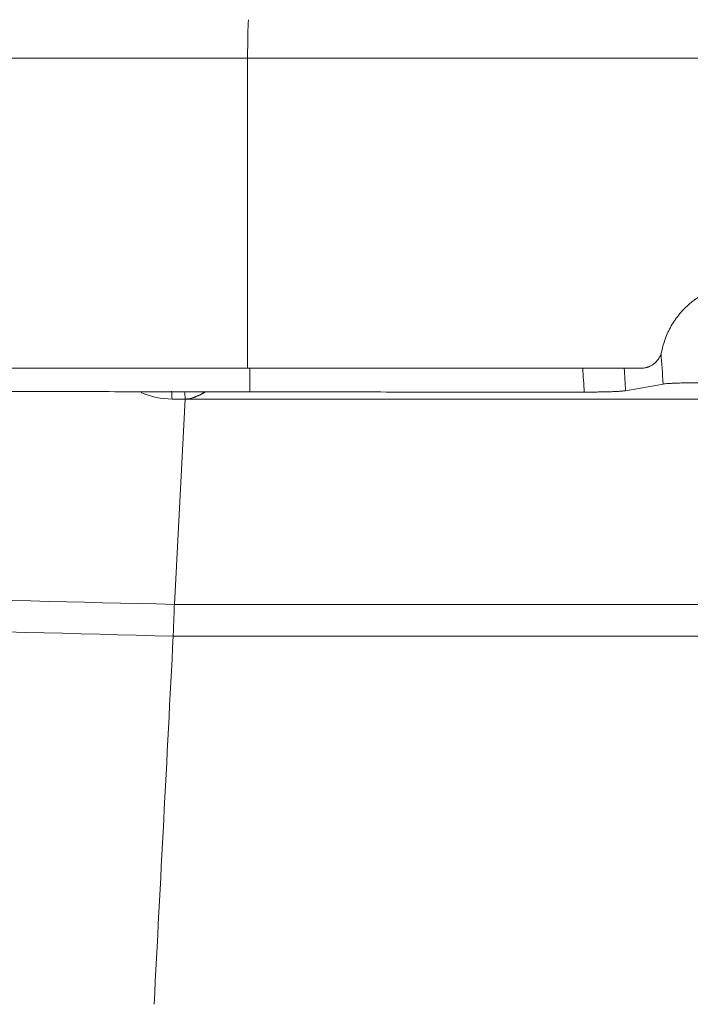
# Model space of a CAD drawing. Header units: millimetres. Extents: x -8 to 594, y 0 to 420.
# Tile 208 of 249: x 467.46 to 475.35, y 115.51 to 127.09. Entities that reach past the tile are written whole.
import ezdxf

# ---------------------------------------------------------------- set-up
doc = ezdxf.new("R2010")
doc.units = ezdxf.units.MM
doc.layers.add('1', color=7, linetype='Continuous', true_color=0xffffff)
doc.styles.add('Calibri', font='txt')
doc.dimstyles.get("Standard").update_dxf_attribs({"dimtxt": 0.18, "dimasz": 0.18, "dimexe": 0.18, "dimexo": 0.0625, "dimgap": 0.09, "dimtad": 0, "dimtih": 1, "dimtoh": 1, "dimdec": 4, "dimzin": 0, "dimdsep": 46, "dimtxsty": 'Standard', "dimcen": 0.09, "dimadec": 0, "dimazin": 0, "dimtfac": 1, "dimtdec": 4, "dimtofl": 0, "dimtmove": 0, "dimatfit": 3, "dimfxl": 0, "dimtolj": 1, "dimtzin": 0, "dimarcsym": 0})

# ---------------------------------------------------------------- blocks, each defined once
blk = doc.blocks.new('_U3')
at = {"layer": '1', "color": 18, "lineweight": 13}
for p, q in [((461.141, 119.783), (461.141, 87.858)), ((494.16, 119.783), (494.16, 87.858)), ((452.391, 89.858), (465.644, 89.858)), ((502.91, 89.858), (489.657, 89.858))]:
    blk.add_line(p, q, dxfattribs=at)
at = {"layer": '1', "color": 18}
for points in [[(461.141, 89.858), (457.641, 88.92), (457.641, 90.796)], [(494.16, 89.858), (497.66, 90.796), (497.66, 88.92)]]:
    blk.add_solid(points, dxfattribs=at)
at = {"layer": '1', "color": 18, "linetype": 'Continuous', "lineweight": 13, "char_height": 3.5, "attachment_point": 7, "line_spacing_factor": 1.399613, "style": 'Calibri'}
for s, insert in [('\\fCalibri|b0|i0;\\W1.0000;0.7', (467.33, 86.861)), ('\\fCalibri|b0|i0;\\W1.0000;CTRS', (477.48, 86.861)), ('\\fCalibri|b0|i0;\\W1.0000;AFT TIE DOWNS', (460.134, 79.816))]:
    blk.add_mtext(s, dxfattribs=dict(at, insert=insert))
blk = doc.blocks.new('_U4')
at = {"layer": '1', "color": 18, "lineweight": 13}
for p, q in [((441.596, 117.449), (441.596, 177.888)), ((513.705, 117.449), (513.705, 177.888)), ((441.596, 175.888), (471.215, 175.888)), ((513.705, 175.888), (483.668, 175.888))]:
    blk.add_line(p, q, dxfattribs=at)
at = {"layer": '1', "color": 18}
for points in [[(441.596, 175.888), (445.096, 176.826), (445.096, 174.951)], [(513.705, 175.888), (510.205, 174.951), (510.205, 176.826)]]:
    blk.add_solid(points, dxfattribs=at)
at = {"layer": '1', "color": 18, "linetype": 'Continuous', "lineweight": 13, "char_height": 3.5, "attachment_point": 7, "line_spacing_factor": 1.399613, "style": 'Calibri'}
for s, insert in [('\\fCalibri|b0|i0;\\W1.0000;1.44', (472.901, 172.905)), ('\\fCalibri|b0|i0;\\W1.0000;DEFLATED TUBE WIDTH', (451.417, 165.895))]:
    blk.add_mtext(s, dxfattribs=dict(at, insert=insert))

msp = doc.modelspace()

# ---------------------------------------------------------------- linework, layer by layer
at = {"layer": '1', "color": 155, "linetype": 'Continuous', "lineweight": 18}
for p, q in [((474.585, 122.73), (475.026, 122.808)), ((469.278, 120.216), (469.405, 122.632))]:
    msp.add_line(p, q, dxfattribs=at)
at = {"layer": '1', "color": 155, "linetype": 'Continuous', "lineweight": 13}
for p, q in [((469.251, 122.632), (469.405, 122.632)), ((469.405, 122.632), (485.896, 122.632))]:
    msp.add_line(p, q, dxfattribs=at)
msp.add_arc((469.251, 123.532), 0.9, 246.1848, 270, dxfattribs=at)
msp.add_ellipse((469.176, 122.494), major_axis=(0, 0.5), ratio=0.156434, start_param=4.991642, end_param=5.187674, dxfattribs=at)
for points, knots in [([(470.14, 126.642), (470.14, 126.764), (470.141, 126.881), (470.145, 127.046), (470.148, 127.094), (470.15, 127.094)], [0, 0, 0, 0, 0.5, 0.5, 1, 1, 1, 1]), ([(470.14, 126.642), (469.898, 126.642), (469.656, 126.642), (469.354, 126.642), (469.293, 126.642), (469.173, 126.642), (469.112, 126.642), (468.931, 126.642), (468.81, 126.642), (468.206, 126.642), (467.723, 126.642), (466.759, 126.643), (466.278, 126.643), (465.676, 126.644), (465.496, 126.644), (465.316, 126.644), (465.196, 126.644), (465.136, 126.644), (464.836, 126.644), (464.596, 126.645), (463.877, 126.646), (463.4, 126.646), (462.447, 126.648), (461.972, 126.649), (461.024, 126.65), (460.551, 126.651), (459.609, 126.653), (459.139, 126.654), (458.67, 126.655)], [0, 0, 0, 0, 0.0625, 0.0625, 0.078125, 0.078125, 0.09375, 0.09375, 0.125, 0.125, 0.25, 0.25, 0.375, 0.375, 0.40625, 0.421875, 0.421875, 0.4375, 0.4375, 0.5, 0.5, 0.625, 0.625, 0.75, 0.75, 0.875, 0.875, 1, 1, 1, 1]), ([(477.65, 126.642), (477.494, 126.642), (477.337, 126.642), (477.025, 126.642), (476.868, 126.642), (476.399, 126.642), (476.086, 126.642), (475.147, 126.642), (474.521, 126.642), (473.582, 126.642), (473.269, 126.642), (472.643, 126.642), (472.33, 126.642), (471.704, 126.642), (471.392, 126.642), (470.766, 126.642), (470.453, 126.642), (470.14, 126.642)], [0, 0, 0, 0, 0.0625, 0.0625, 0.125, 0.125, 0.25, 0.25, 0.5, 0.5, 0.625, 0.625, 0.75, 0.75, 0.875, 0.875, 1, 1, 1, 1]), ([(469.278, 120.216), (467.026, 120.27), (464.773, 120.325), (460.268, 120.441), (458.015, 120.5), (455.762, 120.562)], [0, 0, 0, 0, 0.5, 0.5, 1, 1, 1, 1]), ([(455.37, 120.223), (457.686, 120.155), (460.002, 120.089), (464.634, 119.963), (466.949, 119.902), (469.265, 119.842)], [0, 0, 0, 0, 0.5, 0.5, 1, 1, 1, 1])]:
    msp.add_open_spline(points, degree=3, knots=knots, dxfattribs=at)
for points in [[(470.14, 122.994), (470.14, 124.21), (470.14, 125.426), (470.14, 126.642)], [(475.026, 122.808), (475.018, 122.93), (475.01, 123.052), (475.002, 123.174)], [(470.166, 122.994), (470.166, 122.901), (470.166, 122.809), (470.166, 122.716)], [(474.099, 122.713), (474.093, 122.807), (474.086, 122.9), (474.08, 122.994)], [(474.568, 122.994), (474.574, 122.906), (474.579, 122.818), (474.585, 122.73)], [(486.023, 120.216), (480.441, 120.216), (474.86, 120.216), (469.278, 120.216)], [(469.265, 119.842), (474.855, 119.842), (480.446, 119.842), (486.036, 119.842)]]:
    msp.add_open_spline(points, degree=3, dxfattribs=at)
at = {"layer": '1', "color": 155, "linetype": 'Continuous', "lineweight": 18}
for points, knots in [([(475.99, 123.994), (475.961, 123.994), (475.932, 123.993), (475.875, 123.988), (475.819, 123.98), (475.763, 123.968), (475.722, 123.957), (475.708, 123.953), (475.687, 123.947), (475.677, 123.944), (475.667, 123.94), (475.66, 123.938), (475.657, 123.937), (475.626, 123.926), (475.6, 123.915), (475.548, 123.891), (475.497, 123.866), (475.449, 123.835), (475.414, 123.811), (475.402, 123.803), (475.385, 123.79), (475.379, 123.786), (475.37, 123.779), (475.368, 123.777), (475.362, 123.772), (475.337, 123.752), (475.313, 123.731), (475.272, 123.691), (475.233, 123.65), (475.198, 123.605), (475.173, 123.571), (475.164, 123.559), (475.153, 123.541), (475.149, 123.535), (475.143, 123.526), (475.141, 123.523), (475.137, 123.517), (475.12, 123.489), (475.105, 123.461), (475.08, 123.41), (475.057, 123.358), (475.039, 123.304), (475.026, 123.263), (475.023, 123.25), (475.018, 123.229), (475.016, 123.222), (475.013, 123.208), (475.011, 123.201), (475.01, 123.194)], [0, 0, 0, 0, 0.0625, 0.0625, 0.125, 0.1875, 0.1875, 0.21875, 0.21875, 0.234375, 0.242187, 0.242187, 0.25, 0.25, 0.3125, 0.3125, 0.375, 0.4375, 0.4375, 0.46875, 0.46875, 0.484375, 0.484375, 0.492187, 0.492187, 0.5, 0.5625, 0.5625, 0.625, 0.6875, 0.6875, 0.71875, 0.71875, 0.734375, 0.734375, 0.742187, 0.742187, 0.75, 0.8125, 0.8125, 0.875, 0.9375, 0.9375, 0.96875, 0.96875, 0.984375, 0.984375, 1, 1, 1, 1]), ([(474.765, 122.994), (474.772, 122.994), (474.779, 122.994), (474.793, 122.995), (474.808, 122.997), (474.821, 123), (474.832, 123.003), (474.837, 123.004), (474.842, 123.006), (474.846, 123.007), (474.847, 123.008), (474.856, 123.011), (474.869, 123.016), (474.888, 123.026), (474.9, 123.033), (474.909, 123.039), (474.913, 123.043), (474.918, 123.046), (474.92, 123.048), (474.922, 123.049), (474.929, 123.055), (474.939, 123.064), (474.954, 123.08), (474.963, 123.091), (474.969, 123.1), (474.971, 123.103), (474.975, 123.109), (474.977, 123.112), (474.983, 123.121), (474.986, 123.127), (474.992, 123.14), (474.998, 123.153), (475.003, 123.166), (475.007, 123.18), (475.008, 123.187), (475.01, 123.194)], [0, 0, 0, 0, 0.0625, 0.0625, 0.125, 0.1875, 0.1875, 0.21875, 0.234375, 0.234375, 0.25, 0.25, 0.3125, 0.375, 0.4375, 0.4375, 0.46875, 0.484375, 0.484375, 0.5, 0.5, 0.5625, 0.625, 0.6875, 0.6875, 0.71875, 0.71875, 0.75, 0.75, 0.8125, 0.8125, 0.875, 0.9375, 0.9375, 1, 1, 1, 1]), ([(458.561, 122.994), (459.035, 122.994), (459.511, 122.994), (460.465, 122.994), (460.943, 122.994), (461.901, 122.994), (462.381, 122.994), (463.104, 122.994), (463.345, 122.994), (463.707, 122.994), (463.888, 122.994), (464.069, 122.994), (464.19, 122.994), (464.25, 122.994), (464.795, 122.994), (465.279, 122.994), (466.249, 122.994), (466.734, 122.994), (467.705, 122.994), (468.678, 122.994), (469.652, 122.994), (470.14, 122.994)], [0, 0, 0, 0, 0.125, 0.125, 0.25, 0.25, 0.375, 0.375, 0.4375, 0.4375, 0.46875, 0.484375, 0.484375, 0.5, 0.5, 0.625, 0.625, 0.75, 0.75, 0.875, 1, 1, 1, 1]), ([(474.765, 122.994), (474.379, 122.994), (473.994, 122.994), (473.223, 122.994), (472.838, 122.994), (471.682, 122.994), (470.911, 122.994), (470.14, 122.994)], [0, 0, 0, 0, 0.25, 0.25, 0.5, 0.5, 1, 1, 1, 1]), ([(458.542, 122.783), (458.716, 122.781), (459.065, 122.777), (459.59, 122.772), (460.116, 122.767), (460.642, 122.762), (461.169, 122.758), (461.696, 122.753), (462.224, 122.749), (462.753, 122.745), (463.282, 122.742), (463.811, 122.738), (464.34, 122.735), (464.87, 122.732), (465.4, 122.73), (465.93, 122.727), (466.46, 122.725), (466.99, 122.723), (467.52, 122.721), (468.049, 122.72), (468.579, 122.718), (469.108, 122.717), (469.637, 122.717), (469.99, 122.716), (470.166, 122.716)], [0, 0, 0, 0, 0.045875, 0.091712, 0.137511, 0.183271, 0.228992, 0.274674, 0.320317, 0.365919, 0.411482, 0.457004, 0.502485, 0.547925, 0.593324, 0.638681, 0.683996, 0.729269, 0.774499, 0.819687, 0.864831, 0.909931, 0.954988, 1, 1, 1, 1]), ([(475.026, 122.808), (475.034, 122.809), (475.048, 122.811), (475.086, 122.814), (475.131, 122.817), (475.177, 122.819), (475.219, 122.82), (475.256, 122.821), (475.295, 122.822), (475.335, 122.822), (475.377, 122.823), (475.419, 122.823), (475.448, 122.823), (475.462, 122.823)], [0, 0, 0, 0, 0.131719, 0.258909, 0.381622, 0.499917, 0.570588, 0.64149, 0.712639, 0.78405, 0.855738, 0.927716, 1, 1, 1, 1]), ([(469.405, 122.632), (469.415, 122.632), (469.436, 122.633), (469.468, 122.638), (469.493, 122.645), (469.512, 122.651), (469.528, 122.657), (469.557, 122.668), (469.598, 122.688), (469.63, 122.707), (469.647, 122.717)], [0, 0, 0, 0, 0.116625, 0.240802, 0.373409, 0.421874, 0.470862, 0.570486, 0.776525, 1, 1, 1, 1]), ([(470.166, 122.716), (470.494, 122.716), (471.151, 122.715), (472.138, 122.714), (473.121, 122.714), (473.775, 122.714), (474.099, 122.713)], [0, 0, 0, 0, 0.24974, 0.501536, 0.75268, 1, 1, 1, 1]), ([(474.099, 122.713), (474.115, 122.713), (474.147, 122.713), (474.194, 122.714), (474.241, 122.714), (474.286, 122.715), (474.329, 122.716), (474.37, 122.717), (474.417, 122.718), (474.468, 122.72), (474.519, 122.723), (474.56, 122.726), (474.577, 122.729), (474.585, 122.73)], [0, 0, 0, 0, 0.072304, 0.144298, 0.215996, 0.287412, 0.358561, 0.429459, 0.500121, 0.618387, 0.741084, 0.868271, 1, 1, 1, 1]), ([(469.265, 119.842), (469.266, 119.873), (469.268, 119.934), (469.271, 120.028), (469.275, 120.121), (469.277, 120.185), (469.278, 120.216)], [0, 0, 0, 0, 0.253205, 0.504272, 0.753203, 1, 1, 1, 1])]:
    msp.add_open_spline(points, degree=3, knots=knots, dxfattribs=at)
for points in [[(469.405, 122.632), (469.404, 122.662), (469.402, 122.692), (469.399, 122.72)], [(469.635, 122.715), (469.557, 122.669), (469.481, 122.635), (469.405, 122.632)], [(469.04, 115.512), (469.115, 116.956), (469.19, 118.399), (469.265, 119.842)]]:
    msp.add_open_spline(points, degree=3, dxfattribs=at)

# ---------------------------------------------------------------- dimensions: what is measured, and where the dimension line sits
at = {"layer": '1', "color": 18, "linetype": 'Continuous', "lineweight": 13}
for base, p1, p2, text, override, picture, middle in [((513.705, 175.888), (441.596, 117.449), (513.705, 117.449), ' <> \\P\\fCalibri|b0|i0;\\C18;{\\H1.00x;\\fCalibri|b0|i0;DEFLATED TUBE WIDTH\\fCalibri|b0|i0;}\\C18;', {"dimtxt": 3.5, "dimasz": 3.5, "dimexe": 2, "dimexo": 0, "dimgap": 1.5, "dimtih": 0, "dimtoh": 0, "dimdec": 2, "dimlfac": 0.02, "dimdsep": 46, "dimlunit": 2, "dimtxsty": 'Calibri', "dimsah": 1, "dimse1": 0, "dimse2": 0, "dimsd1": 0, "dimsd2": 0, "dimclrd": 18, "dimclre": 18, "dimclrt": 18, "dimtol": 0, "dimtm": -0.1, "dimtfac": 1, "dimtdec": 2, "dimtofl": 1, "dimtmove": 0, "dimlwd": 13, "dimlwe": 13}, '_U4', (477.442, 175.888)), ((494.16, 89.858), (461.141, 121.283), (494.16, 121.283), ' <> \\fCalibri|b0|i0;\\C18;{\\H1.00x;\\fCalibri|b0|i0;CTRS\\fCalibri|b0|i0;}\\C18;\\P\\fCalibri|b0|i0;\\C18;{\\H1.00x;\\fCalibri|b0|i0;AFT TIE DOWNS\\fCalibri|b0|i0;}\\C18;', {"dimtxt": 3.5, "dimasz": 3.5, "dimexe": 2, "dimexo": 0, "dimgap": 1.5, "dimtih": 0, "dimtoh": 0, "dimdec": 1, "dimlfac": 0.02, "dimdsep": 46, "dimlunit": 2, "dimtxsty": 'Calibri', "dimsah": 1, "dimse1": 0, "dimse2": 0, "dimsd1": 0, "dimsd2": 0, "dimclrd": 18, "dimclre": 18, "dimclrt": 18, "dimtol": 0, "dimtm": -0.1, "dimtfac": 1, "dimtdec": 2, "dimtofl": 1, "dimtmove": 0, "dimlwd": 13, "dimlwe": 13}, '_U3', (477.65, 89.858))]:
    dim = msp.add_linear_dim(base=base, p1=p1, p2=p2, text=text, dimstyle='Standard', override=override, dxfattribs=at)
    dim.commit()
    dim.dimension.update_dxf_attribs({"geometry": picture, "text_midpoint": middle, "dimtype": 160})

doc.saveas('drawing.dxf')
